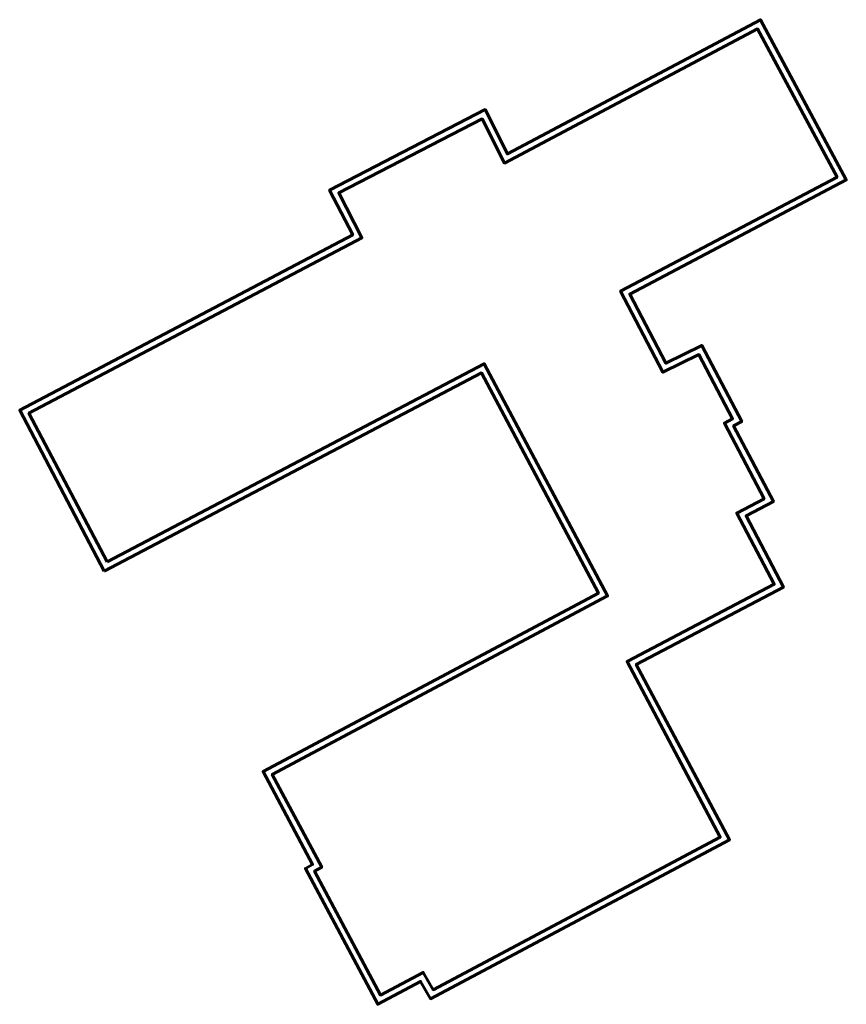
# Model space of a CAD drawing. Header units: metres. Extents: x 7408630 to 7411134, y 5569633 to 5570339.
# Tile 3 of 76: x 7410234 to 7410294, y 5569722 to 5569794. Entities that reach past the tile are written whole.
import ezdxf

# ---------------------------------------------------------------- set-up
doc = ezdxf.new("R2010")
doc.units = ezdxf.units.M
doc.header["$MEASUREMENT"] = 0
doc.layers.add('Obrys', color=2, linetype='Continuous', lineweight=60)

msp = doc.modelspace()

# ---------------------------------------------------------------- linework, layer by layer
at = {"layer": 'Obrys'}
for points in [[(7410239.80108, 5569753.50848), (7410233.60108, 5569765.28848), (7410258.01108, 5569778.14848), (7410256.31108, 5569781.42848), (7410267.71108, 5569787.31848), (7410269.34108, 5569784.07848), (7410287.88108, 5569793.90848), (7410294.18108, 5569782.16848), (7410278.31108, 5569773.80848), (7410280.96108, 5569768.73848), (7410283.59108, 5569770.03848), (7410286.52095, 5569764.45873), (7410285.92285, 5569764.1451), (7410288.83402, 5569758.60002), (7410286.831, 5569757.54863), (7410289.57108, 5569752.32848), (7410278.79099, 5569746.66843), (7410285.62108, 5569733.81848), (7410263.71108, 5569722.16848), (7410262.98108, 5569723.43848), (7410259.83661, 5569721.7669), (7410254.54108, 5569731.72848), (7410255.06108, 5569732.00848), (7410251.43586, 5569738.82102), (7410276.01108, 5569751.89848), (7410267.44108, 5569768.02848)], [(7410240.01085, 5569754.18347), (7410234.27632, 5569765.07907), (7410258.68354, 5569777.93761), (7410256.98537, 5569781.21407), (7410267.49156, 5569786.64227), (7410269.12399, 5569783.39745), (7410287.67575, 5569793.23368), (7410293.50226, 5569782.37603), (7410277.63709, 5569774.01857), (7410280.74441, 5569768.07363), (7410283.37523, 5569769.37404), (7410285.84569, 5569764.66921), (7410285.24762, 5569764.3556), (7410288.15889, 5569758.81034), (7410286.1559, 5569757.75896), (7410288.89601, 5569752.53876), (7410278.11362, 5569746.87751), (7410284.94494, 5569734.02525), (7410263.90349, 5569722.83707), (7410263.17351, 5569724.10703), (7410260.04341, 5569722.44309), (7410255.21602, 5569731.52403), (7410255.73621, 5569731.80413), (7410252.11213, 5569738.61451), (7410276.68707, 5569751.69182), (7410267.64912, 5569768.70257)]]:
    msp.add_lwpolyline(points, close=True, dxfattribs=at)

doc.saveas('drawing.dxf')
